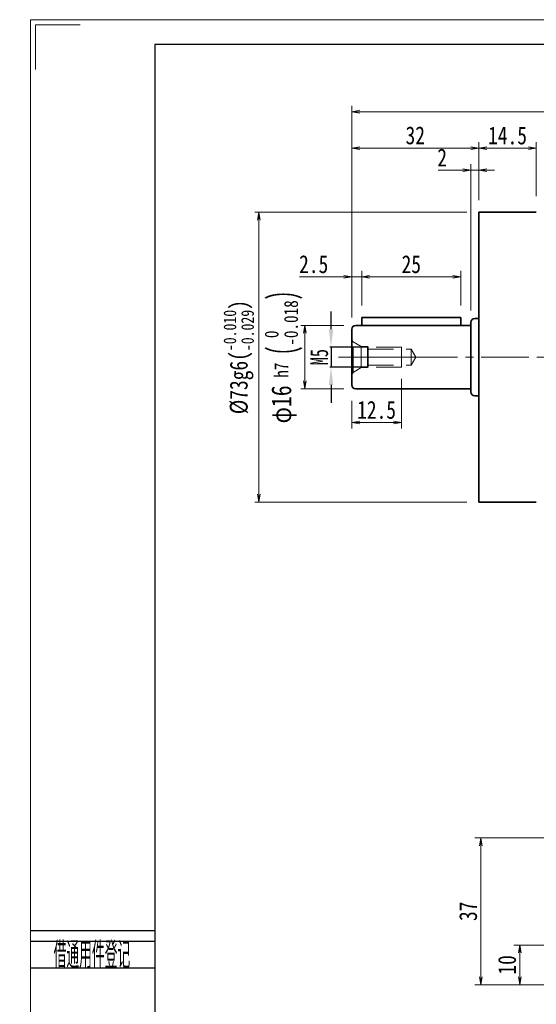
# Model space of a CAD drawing. Header units: millimetres. Extents: x -22 to 512, y -24 to 348.
# Tile 2 of 7: x -22 to 108, y 100 to 348. Entities that reach past the tile are written whole.
import ezdxf
from ezdxf.enums import TextEntityAlignment as Align

# ---------------------------------------------------------------- set-up
doc = ezdxf.new("R2010")
doc.units = ezdxf.units.MM
doc.linetypes.add('HIDDEN', pattern=[9.525, 6.35, -3.175])
doc.linetypes.add('点画线', pattern=[18, 12, -2, 2, -2])
doc.layers.add('2细线层', color=4, linetype='Continuous')
doc.layers.add('6文字层', color=3, linetype='Continuous')
for name, color, linetype, lineweight in [('中心线层', 1, '点画线', 18), ('图框_外框线', 7, 'Continuous', 18), ('尺寸线层', 3, 'Continuous', 18), ('粗实线层', 7, 'Continuous', 35)]:
    doc.layers.add(name, color=color, linetype=linetype, lineweight=lineweight)
doc.styles.add('PC_TEXTSTYLE', font='ISOCP.SHX', dxfattribs={"width": 0.707, "bigfont": 'GBCBIG.SHX'})
doc.styles.add('宋体', font='SimSun.ttf', dxfattribs={"width": 0.8})
doc.styles.add('标准', font='txt', dxfattribs={"width": 0.667})
doc.dimstyles.new('a4-1-1.5', dxfattribs={"dimtxt": 4.5, "dimasz": 4.5, "dimexe": 2.25, "dimexo": 0, "dimgap": 0.75, "dimtad": 1, "dimdec": 3, "dimdsep": 46, "dimtxsty": '标准', "dimblk": '_CAXARROW', "dimcen": 0, "dimdle": 6, "dimazin": 2, "dimtfac": 0.707107, "dimtdec": 3, "dimtix": 1, "dimtmove": 2, "dimatfit": 3, "dimfxl": 0, "dimfrac": 2, "dimtolj": 1, "dimtzin": 0, "dimarcsym": 0})
doc.dimstyles.new('A水平标注$0', dxfattribs={"dimtxt": 3.5, "dimasz": 2, "dimexe": 1.5, "dimexo": 3, "dimgap": 1.1, "dimtad": 1, "dimtoh": 1, "dimdec": 4, "dimdsep": 46, "dimtxsty": '宋体', "dimblk": 'OPEN', "dimcen": 3, "dimclrd": 3, "dimclre": 3, "dimclrt": 6, "dimadec": 0, "dimazin": 0, "dimtm": 1e-09, "dimtfac": 1, "dimtdec": 4, "dimtix": 1, "dimtmove": 0, "dimatfit": 3, "dimldrblk": 'OPEN', "dimfxl": 0, "dimlwd": 13, "dimlwe": 13, "dimarcsym": 0})
doc.dimstyles.new('D直径标注φ25', dxfattribs={"dimtxt": 3.5, "dimasz": 2, "dimexe": 1, "dimexo": 3, "dimtad": 1, "dimtoh": 1, "dimdec": 1, "dimdsep": 46, "dimtxsty": '宋体', "dimblk": 'OPEN', "dimcen": 3, "dimclrd": 3, "dimclre": 3, "dimclrt": 130, "dimadec": 0, "dimazin": 0, "dimtm": 1e-09, "dimtfac": 1, "dimtdec": 1, "dimtmove": 0, "dimatfit": 0, "dimldrblk": 'OPEN', "dimfxl": 0, "dimlwd": 13, "dimlwe": 13, "dimarcsym": 0})

# ---------------------------------------------------------------- blocks, each defined once
blk = doc.blocks.new('23343f')
at = {"layer": '中心线层', "linetype": '点画线', "lineweight": 18}
blk.add_line((17.47, 0), (-1.33, 0), dxfattribs=at)
at = {"layer": '粗实线层', "color": 6, "linetype": 'HIDDEN', "lineweight": 18}
for p, q in [((0, -4.4), (0, 4.4)), ((0, 4.4), (0.32, 3.85)), ((2.4, 2.65), (0.32, 3.85)), ((0.32, -3.85), (0.32, 3.85)), ((4, 2.65), (2.4, 2.65)), ((2.4, -2.65), (2.4, 2.65)), ((4.15, 2.5), (4, 2.65)), ((4, -2.65), (4, 2.65)), ((12.5, 2.5), (4.15, 2.5)), ((4.15, -2.5), (4.15, 2.5)), ((12.5, -2.5), (12.5, 2.5)), ((4.15, 2), (15, 2)), ((15, 2), (16.15, 0)), ((15, 2), (15, -2)), ((4.15, -2), (15, -2)), ((15, -2), (16.15, 0)), ((0, -4.4), (0.32, -3.85)), ((2.4, -2.65), (0.32, -3.85)), ((4, -2.65), (2.4, -2.65)), ((4.15, -2.5), (4, -2.65)), ((12.5, -2.5), (4.15, -2.5))]:
    blk.add_line(p, q, dxfattribs=at)
blk = doc.blocks.new('_CAXARROW')
blk.add_hatch(color=0).paths.add_polyline_path([(0, 0), (-1, 0.125), (-1, -0.125)], flags=0)
blk = doc.blocks.new('*D11')
at = {"layer": 'Defpoints', "color": 0, "transparency": 16777216}
for p in [(65.87, 265.43), (65.87, 260.43)]:
    blk.add_point(p, dxfattribs=at)
at = {"layer": '尺寸线层', "color": 0, "lineweight": -2, "transparency": 16777216}
for p, q in [((56.5, 269.93), (56.5, 274.43)), ((65.87, 265.43), (54.25, 265.43)), ((56.5, 265.43), (56.5, 260.43)), ((65.87, 260.43), (54.25, 260.43)), ((56.5, 255.93), (56.5, 251.43))]:
    blk.add_line(p, q, dxfattribs=at)
at = {"layer": '尺寸线层', "color": 0, "lineweight": -2, "transparency": 16777216, "xscale": 4.5, "yscale": 4.5, "zscale": 4.5}
for p, rotation in [((56.5, 265.43), 270), ((56.5, 260.43), 90)]:
    blk.add_blockref('_CAXARROW', p, dxfattribs=dict(at, rotation=rotation))
at = {"layer": '尺寸线层', "color": 0, "transparency": 16777216, "insert": (53.53, 262.93), "char_height": 4.5, "attachment_point": 5, "rotation": 90, "style": '标准', "bg_fill": 3, "box_fill_scale": 1.1, "bg_fill_color": 257, "bg_fill_transparency": 0}
blk.add_mtext('\\A1;M5', dxfattribs=at)
at = {"layer": 'Defpoints', "color": 0, "transparency": 16777216}
blk.add_point((56.5, 260.43), dxfattribs=at)
blk = doc.blocks.new('_Open')
at = {"color": 0, "linetype": 'ByBlock', "lineweight": -2}
for p, q in [((-1, 0.17), (0, 0)), ((-1, -0.17), (0, 0)), ((0, 0), (-1, 0))]:
    blk.add_line(p, q, dxfattribs=at)
blk = doc.blocks.new('*D12')
at = {"layer": 'Defpoints', "color": 0, "transparency": 16777216}
for p in [(74.22, 260.43), (61.72, 254.93), (74.22, 246.44)]:
    blk.add_point(p, dxfattribs=at)
at = {"layer": '尺寸线层', "color": 3, "lineweight": 13, "transparency": 16777216}
for p, q in [((74.22, 257.43), (74.22, 244.94)), ((61.72, 251.93), (61.72, 244.94)), ((63.72, 246.44), (72.22, 246.44))]:
    blk.add_line(p, q, dxfattribs=at)
at = {"layer": '尺寸线层', "color": 3, "lineweight": 13, "transparency": 16777216, "xscale": 2, "yscale": 2, "zscale": 2, "rotation": 180}
blk.add_blockref('_Open', (61.72, 246.44), dxfattribs=at)
at = {"layer": '尺寸线层', "color": 3, "lineweight": 13, "transparency": 16777216, "xscale": 2, "yscale": 2, "zscale": 2}
blk.add_blockref('_Open', (74.22, 246.44), dxfattribs=at)
at = {"layer": '尺寸线层', "color": 6, "transparency": 16777216, "insert": (67.97, 249.63), "char_height": 4.5, "attachment_point": 5, "style": '宋体', "bg_fill": 3, "box_fill_scale": 1.1, "bg_fill_color": 257, "bg_fill_transparency": 0}
blk.add_mtext('12.5', dxfattribs=at)
blk = doc.blocks.new('*D13')
at = {"layer": 'Defpoints', "color": 0, "transparency": 16777216}
for p in [(93.72, 299.43), (38.3, 226.43), (93.72, 226.43)]:
    blk.add_point(p, dxfattribs=at)
at = {"layer": '尺寸线层', "color": 3, "lineweight": 13, "transparency": 16777216}
for p, q in [((90.72, 299.43), (37.3, 299.43)), ((38.3, 297.43), (38.3, 228.43)), ((90.72, 226.43), (37.3, 226.43))]:
    blk.add_line(p, q, dxfattribs=at)
at = {"layer": '尺寸线层', "color": 3, "lineweight": 13, "transparency": 16777216, "xscale": 2, "yscale": 2, "zscale": 2}
for p, rotation in [((38.3, 299.43), 89.99999999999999), ((38.3, 226.43), 270)]:
    blk.add_blockref('_Open', p, dxfattribs=dict(at, rotation=rotation))
at = {"layer": '尺寸线层', "color": 130, "transparency": 16777216, "insert": (33.23, 262.93), "char_height": 4.5, "attachment_point": 5, "rotation": 90, "style": '宋体', "bg_fill": 3, "box_fill_scale": 1.1, "bg_fill_color": 257, "bg_fill_transparency": 0}
blk.add_mtext('{\\A1;\\A1;%%C73g6({\\H0.707107x;\\S-0.010^ -0.029;})}', dxfattribs=at)
blk = doc.blocks.new('*D14')
at = {"layer": 'Defpoints', "color": 0, "transparency": 16777216}
for p in [(61.72, 283.13), (64.22, 272.93), (61.72, 269.93)]:
    blk.add_point(p, dxfattribs=at)
at = {"layer": '尺寸线层', "color": 3, "lineweight": 13, "transparency": 16777216}
for p, q in [((48.56, 283.13), (56.7, 283.13)), ((56.7, 283.13), (59.72, 283.13)), ((61.72, 272.93), (61.72, 284.63)), ((64.22, 283.13), (61.72, 283.13)), ((64.22, 275.93), (64.22, 284.63)), ((66.22, 283.13), (68.22, 283.13))]:
    blk.add_line(p, q, dxfattribs=at)
at = {"layer": '尺寸线层', "color": 3, "lineweight": 13, "transparency": 16777216, "xscale": 2, "yscale": 2, "zscale": 2}
blk.add_blockref('_Open', (61.72, 283.13), dxfattribs=at)
at = {"layer": '尺寸线层', "color": 3, "lineweight": 13, "transparency": 16777216, "xscale": 2, "yscale": 2, "zscale": 2, "rotation": 180}
blk.add_blockref('_Open', (64.22, 283.13), dxfattribs=at)
at = {"layer": '尺寸线层', "color": 6, "transparency": 16777216, "insert": (52.13, 286.3), "char_height": 4.5, "attachment_point": 5, "style": '宋体', "bg_fill": 3, "box_fill_scale": 1.1, "bg_fill_color": 257, "bg_fill_transparency": 0}
blk.add_mtext('2.5', dxfattribs=at)
blk = doc.blocks.new('*D15')
at = {"layer": 'Defpoints', "color": 0, "transparency": 16777216}
for p in [(89.22, 283.13), (64.22, 272.93), (89.22, 272.93)]:
    blk.add_point(p, dxfattribs=at)
at = {"layer": '尺寸线层', "color": 3, "lineweight": 13, "transparency": 16777216}
for p, q in [((64.22, 275.93), (64.22, 284.63)), ((66.22, 283.13), (87.22, 283.13)), ((89.22, 275.93), (89.22, 284.63))]:
    blk.add_line(p, q, dxfattribs=at)
at = {"layer": '尺寸线层', "color": 3, "lineweight": 13, "transparency": 16777216, "xscale": 2, "yscale": 2, "zscale": 2, "rotation": 180}
blk.add_blockref('_Open', (64.22, 283.13), dxfattribs=at)
at = {"layer": '尺寸线层', "color": 3, "lineweight": 13, "transparency": 16777216, "xscale": 2, "yscale": 2, "zscale": 2}
blk.add_blockref('_Open', (89.22, 283.13), dxfattribs=at)
at = {"layer": '尺寸线层', "color": 6, "transparency": 16777216, "insert": (76.72, 286.3), "char_height": 4.5, "attachment_point": 5, "style": '宋体', "bg_fill": 3, "box_fill_scale": 1.1, "bg_fill_color": 257, "bg_fill_transparency": 0}
blk.add_mtext('25', dxfattribs=at)
blk = doc.blocks.new('*D17')
at = {"layer": 'Defpoints', "color": 0, "transparency": 16777216}
for p in [(93.72, 315.53), (108.22, 300.43), (93.72, 299.43)]:
    blk.add_point(p, dxfattribs=at)
at = {"layer": '尺寸线层', "color": 3, "lineweight": 13, "transparency": 16777216}
for p, q in [((93.72, 302.43), (93.72, 317.03)), ((106.22, 315.53), (95.72, 315.53)), ((108.22, 303.43), (108.22, 317.03))]:
    blk.add_line(p, q, dxfattribs=at)
at = {"layer": '尺寸线层', "color": 3, "lineweight": 13, "transparency": 16777216, "xscale": 2, "yscale": 2, "zscale": 2, "rotation": 180}
blk.add_blockref('_Open', (93.72, 315.53), dxfattribs=at)
at = {"layer": '尺寸线层', "color": 3, "lineweight": 13, "transparency": 16777216, "xscale": 2, "yscale": 2, "zscale": 2}
blk.add_blockref('_Open', (108.22, 315.53), dxfattribs=at)
at = {"layer": '尺寸线层', "color": 6, "transparency": 16777216, "insert": (100.97, 318.71), "char_height": 4.5, "attachment_point": 5, "style": '宋体', "bg_fill": 3, "box_fill_scale": 1.1, "bg_fill_color": 257, "bg_fill_transparency": 0}
blk.add_mtext('14.5', dxfattribs=at)
blk = doc.blocks.new('*D18')
at = {"layer": 'Defpoints', "color": 0, "transparency": 16777216}
for p in [(91.72, 310), (93.72, 299.43), (91.72, 271.68)]:
    blk.add_point(p, dxfattribs=at)
at = {"layer": '尺寸线层', "color": 3, "lineweight": 13, "transparency": 16777216}
for p, q in [((83.5, 310), (86.49, 310)), ((86.49, 310), (89.72, 310)), ((91.72, 274.68), (91.72, 311.5)), ((93.72, 310), (91.72, 310)), ((93.72, 302.43), (93.72, 311.5)), ((95.72, 310), (97.72, 310))]:
    blk.add_line(p, q, dxfattribs=at)
at = {"layer": '尺寸线层', "color": 3, "lineweight": 13, "transparency": 16777216, "xscale": 2, "yscale": 2, "zscale": 2}
blk.add_blockref('_Open', (91.72, 310), dxfattribs=at)
at = {"layer": '尺寸线层', "color": 3, "lineweight": 13, "transparency": 16777216, "xscale": 2, "yscale": 2, "zscale": 2, "rotation": 180}
blk.add_blockref('_Open', (93.72, 310), dxfattribs=at)
at = {"layer": '尺寸线层', "color": 6, "transparency": 16777216, "insert": (84.49, 313.17), "char_height": 4.5, "attachment_point": 5, "style": '宋体', "bg_fill": 3, "box_fill_scale": 1.1, "bg_fill_color": 257, "bg_fill_transparency": 0}
blk.add_mtext('2', dxfattribs=at)
blk = doc.blocks.new('*D19')
at = {"layer": 'Defpoints', "color": 0, "transparency": 16777216}
for p in [(61.72, 324.72), (61.72, 269.93), (199.72, 269.93)]:
    blk.add_point(p, dxfattribs=at)
at = {"layer": '尺寸线层', "color": 3, "lineweight": 13, "transparency": 16777216}
for p, q in [((61.72, 272.93), (61.72, 326.22)), ((197.72, 324.72), (63.72, 324.72)), ((199.72, 272.93), (199.72, 326.22))]:
    blk.add_line(p, q, dxfattribs=at)
at = {"layer": '尺寸线层', "color": 3, "lineweight": 13, "transparency": 16777216, "xscale": 2, "yscale": 2, "zscale": 2, "rotation": 180}
blk.add_blockref('_Open', (61.72, 324.72), dxfattribs=at)
at = {"layer": '尺寸线层', "color": 3, "lineweight": 13, "transparency": 16777216, "xscale": 2, "yscale": 2, "zscale": 2}
blk.add_blockref('_Open', (199.72, 324.72), dxfattribs=at)
at = {"layer": '尺寸线层', "color": 6, "transparency": 16777216, "insert": (130.72, 327.92), "char_height": 4.5, "attachment_point": 5, "style": '宋体', "bg_fill": 3, "box_fill_scale": 1.1, "bg_fill_color": 257, "bg_fill_transparency": 0}
blk.add_mtext('138', dxfattribs=at)
blk = doc.blocks.new('*D20')
at = {"layer": 'Defpoints', "color": 0, "transparency": 16777216}
for p in [(61.72, 315.53), (93.72, 299.43), (61.72, 269.93)]:
    blk.add_point(p, dxfattribs=at)
at = {"layer": '尺寸线层', "color": 3, "lineweight": 13, "transparency": 16777216}
for p, q in [((61.72, 272.93), (61.72, 317.03)), ((91.72, 315.53), (63.72, 315.53)), ((93.72, 302.43), (93.72, 317.03))]:
    blk.add_line(p, q, dxfattribs=at)
at = {"layer": '尺寸线层', "color": 3, "lineweight": 13, "transparency": 16777216, "xscale": 2, "yscale": 2, "zscale": 2, "rotation": 180}
blk.add_blockref('_Open', (61.72, 315.53), dxfattribs=at)
at = {"layer": '尺寸线层', "color": 3, "lineweight": 13, "transparency": 16777216, "xscale": 2, "yscale": 2, "zscale": 2}
blk.add_blockref('_Open', (93.72, 315.53), dxfattribs=at)
at = {"layer": '尺寸线层', "color": 6, "transparency": 16777216, "insert": (77.72, 318.73), "char_height": 4.5, "attachment_point": 5, "style": '宋体', "bg_fill": 3, "box_fill_scale": 1.1, "bg_fill_color": 257, "bg_fill_transparency": 0}
blk.add_mtext('32', dxfattribs=at)
blk = doc.blocks.new('*D39')
at = {"layer": 'Defpoints', "color": 0, "transparency": 16777216}
for p in [(120.72, 114.93), (104.07, 104.93), (115.92, 104.93)]:
    blk.add_point(p, dxfattribs=at)
at = {"layer": '尺寸线层', "color": 3, "lineweight": 13, "transparency": 16777216}
for p, q in [((117.72, 114.93), (102.57, 114.93)), ((104.07, 112.93), (104.07, 106.93)), ((112.92, 104.93), (102.57, 104.93))]:
    blk.add_line(p, q, dxfattribs=at)
at = {"layer": '尺寸线层', "color": 3, "lineweight": 13, "transparency": 16777216, "xscale": 2, "yscale": 2, "zscale": 2}
for p, rotation in [((104.07, 114.93), 90), ((104.07, 104.93), 270)]:
    blk.add_blockref('_Open', p, dxfattribs=dict(at, rotation=rotation))
at = {"layer": '尺寸线层', "color": 6, "transparency": 16777216, "insert": (100.87, 109.93), "char_height": 4.5, "attachment_point": 5, "rotation": 90, "style": '宋体', "bg_fill": 3, "box_fill_scale": 1.1, "bg_fill_color": 257, "bg_fill_transparency": 0}
blk.add_mtext('10', dxfattribs=at)
blk = doc.blocks.new('*D40')
at = {"layer": 'Defpoints', "color": 0, "transparency": 16777216}
for p in [(138.72, 141.93), (94.26, 104.93), (115.92, 104.93)]:
    blk.add_point(p, dxfattribs=at)
at = {"layer": '尺寸线层', "color": 3, "lineweight": 13, "transparency": 16777216}
for p, q in [((135.72, 141.93), (92.76, 141.93)), ((94.26, 139.93), (94.26, 106.93)), ((112.92, 104.93), (92.76, 104.93))]:
    blk.add_line(p, q, dxfattribs=at)
at = {"layer": '尺寸线层', "color": 3, "lineweight": 13, "transparency": 16777216, "xscale": 2, "yscale": 2, "zscale": 2}
for p, rotation in [((94.26, 141.93), 90), ((94.26, 104.93), 270)]:
    blk.add_blockref('_Open', p, dxfattribs=dict(at, rotation=rotation))
at = {"layer": '尺寸线层', "color": 6, "transparency": 16777216, "insert": (91.06, 123.43), "char_height": 4.5, "attachment_point": 5, "rotation": 90, "style": '宋体', "bg_fill": 3, "box_fill_scale": 1.1, "bg_fill_color": 257, "bg_fill_transparency": 0}
blk.add_mtext('37', dxfattribs=at)
blk = doc.blocks.new('*D42')
at = {"color": 3, "lineweight": 13, "transparency": 16777216}
for p, q in [((59.72, 270.93), (48.88, 270.93)), ((49.88, 268.93), (49.88, 256.93)), ((59.72, 254.93), (48.88, 254.93))]:
    blk.add_line(p, q, dxfattribs=at)
at = {"layer": 'Defpoints', "color": 0, "transparency": 16777216}
for p in [(62.72, 270.93), (62.72, 254.93)]:
    blk.add_point(p, dxfattribs=at)
at = {"color": 3, "lineweight": 13, "transparency": 16777216, "xscale": 2, "yscale": 2, "zscale": 2}
for p, rotation in [((49.88, 270.93), 90), ((49.88, 254.93), 270)]:
    blk.add_blockref('_Open', p, dxfattribs=dict(at, rotation=rotation))
at = {"color": 130, "transparency": 16777216, "insert": (44.55, 262.93), "char_height": 5, "attachment_point": 5, "rotation": 90, "style": '宋体', "bg_fill": 3, "box_fill_scale": 1.1, "bg_fill_color": 257, "bg_fill_transparency": 0}
blk.add_mtext('{\\A1;φ16{}{{\\H0.7x;\\C2; h7 {\\H2x;\\W0.5;(}\\S 0^ -0.018;{\\H2x;\\W0.5;)}}}}', dxfattribs=at)
at = {"layer": 'Defpoints', "color": 0, "transparency": 16777216}
blk.add_point((49.88, 254.93), dxfattribs=at)

msp = doc.modelspace()

# ---------------------------------------------------------------- linework, layer by layer
at = {"layer": '2细线层'}
for p, q in [((-19.27282, 118.56049), (12.11815, 118.56049)), ((-19.27282, 115.87883), (12.11815, 115.87883)), ((-19.27282, 109.17468), (12.11815, 109.17468))]:
    msp.add_line(p, q, dxfattribs=at)
at = {"layer": '中心线层'}
msp.add_line((58.35796, 262.92896), (204.48861, 262.92896), dxfattribs=at)
at = {"layer": '图框_外框线', "color": 3}
msp.add_lwpolyline([(-17.97068, 335.33966), (-17.97068, 346.62297), (-6.68737, 346.62297)], dxfattribs=at)
at = {"layer": '粗实线层'}
for p, q in [((108.22358, 299.42896), (93.72358, 299.42896)), ((93.72358, 299.42896), (93.72358, 226.42896)), ((92.72358, 272.67896), (93.72358, 272.67896)), ((62.72358, 270.92896), (91.72358, 270.92896)), ((91.72358, 271.67896), (91.72358, 254.17896)), ((61.72358, 269.92896), (61.72358, 255.92896)), ((62.72358, 254.92896), (91.72358, 254.92896)), ((92.72358, 253.17896), (93.72358, 253.17896)), ((108.22358, 226.42896), (93.72358, 226.42896))]:
    msp.add_line(p, q, dxfattribs=at)
for centre, start, end in [((92.72358, 271.67896), 90, 180), ((62.72358, 269.92896), 90, 180), ((62.72358, 255.92896), 180, 270), ((92.72358, 254.17896), 180, 270)]:
    msp.add_arc(centre, 1, start, end, dxfattribs=at)

# ---------------------------------------------------------------- block references
msp.add_blockref('23343f', (61.72358, 262.92896), dxfattribs=at)

# ---------------------------------------------------------------- texts
at = {"layer": '6文字层', "color": 3, "style": 'PC_TEXTSTYLE', "width": 0.667}
msp.add_text('借通用件登记', height=6.704148, dxfattribs=at).set_placement((-3.74756, 112.70453), align=Align.MIDDLE)

# ---------------------------------------------------------------- next in the draw order: dimensions: what is measured, and where the dimension line sits
at = {"layer": '尺寸线层'}
dim = msp.add_linear_dim(base=(56.50053, 260.42896), p1=(65.87358, 265.42896), p2=(65.87358, 260.42896), angle=270, dimstyle='a4-1-1.5', override={"dimpost": 'M<>', "dimsah": 1, "dimtfill": 1, "dimtzin": 0}, dxfattribs=at)
dim.commit()
dim.dimension.update_dxf_attribs({"geometry": '*D11', "text_midpoint": (53.52625, 262.92896)})

# ---------------------------------------------------------------- next in the draw order: dimensions: what is measured, and where the dimension line sits
dim = msp.add_linear_dim(base=(74.22358, 246.44378), p1=(61.72358, 254.92896), p2=(74.22358, 260.42896), dimstyle='A水平标注$0', override={"dimtxt": 4.5, "dimgap": 1, "dimblk": 'Open', "dimtfill": 1, "dimtfillclr": 256}, dxfattribs=at)
dim.commit()
dim.dimension.update_dxf_attribs({"geometry": '*D12', "text_midpoint": (67.97358, 249.63093)})

# ---------------------------------------------------------------- next in the draw order: dimensions: what is measured, and where the dimension line sits
dim = msp.add_linear_dim(base=(38.29573, 226.42896), p1=(93.72358, 299.42896), p2=(93.72358, 226.42896), angle=270, text='{\\A1;\\A1;%%C73g6({\\H0.707107x;\\S-0.010^ -0.029;})}', dimstyle='D直径标注φ25', override={"dimtxt": 4.5, "dimgap": 1, "dimpost": 'φ<>', "dimtp": -0.01, "dimtm": 0.029, "dimtdec": 3, "dimtzin": 8}, dxfattribs=at)
dim.commit()
dim.dimension.update_dxf_attribs({"geometry": '*D13', "text_midpoint": (33.22715, 262.92896)})

# ---------------------------------------------------------------- next in the draw order: linework, layer by layer
at = {"layer": '粗实线层'}
for p, q in [((64.22358, 270.92896), (64.22358, 272.92896)), ((64.22358, 272.92896), (89.22358, 272.92896)), ((89.22358, 272.92896), (89.22358, 270.92896))]:
    msp.add_line(p, q, dxfattribs=at)

# ---------------------------------------------------------------- next in the draw order: dimensions: what is measured, and where the dimension line sits
at = {"layer": '尺寸线层'}
dim = msp.add_linear_dim(base=(93.72358, 315.5258), p1=(108.22358, 300.42896), p2=(93.72358, 299.42896), dimstyle='A水平标注$0', override={"dimtxt": 4.5, "dimgap": 1, "dimblk": 'Open', "dimtfill": 1, "dimtfillclr": 256}, dxfattribs=at)
dim.commit()
dim.dimension.update_dxf_attribs({"geometry": '*D17', "text_midpoint": (100.97358, 318.71296)})

# ---------------------------------------------------------------- next in the draw order: dimensions: what is measured, and where the dimension line sits
dim = msp.add_linear_dim(base=(61.72358, 283.12577), p1=(64.22358, 272.92896), p2=(61.72358, 269.92896), dimstyle='A水平标注$0', override={"dimtxt": 4.5, "dimgap": 1, "dimblk": 'Open', "dimtfill": 1, "dimtfillclr": 256}, dxfattribs=at)
dim.commit()
dim.dimension.update_dxf_attribs({"geometry": '*D14', "text_midpoint": (52.1326, 283.12577), "dimtype": 160})

# ---------------------------------------------------------------- next in the draw order: dimensions: what is measured, and where the dimension line sits
dim = msp.add_linear_dim(base=(89.22358, 283.12577), p1=(64.22358, 272.92896), p2=(89.22358, 272.92896), dimstyle='A水平标注$0', override={"dimtxt": 4.5, "dimgap": 1, "dimblk": 'Open', "dimtfill": 1, "dimtfillclr": 256}, dxfattribs=at)
dim.commit()
dim.dimension.update_dxf_attribs({"geometry": '*D15', "text_midpoint": (76.72358, 286.30035)})

# ---------------------------------------------------------------- next in the draw order: dimensions: what is measured, and where the dimension line sits
dim = msp.add_linear_dim(base=(91.72358, 309.99644), p1=(93.72358, 299.42896), p2=(91.72358, 271.67896), dimstyle='A水平标注$0', override={"dimtxt": 4.5, "dimgap": 1, "dimblk": 'Open', "dimtfill": 1, "dimtfillclr": 256}, dxfattribs=at)
dim.commit()
dim.dimension.update_dxf_attribs({"geometry": '*D18', "text_midpoint": (84.49355, 309.99644), "dimtype": 160})

# ---------------------------------------------------------------- next in the draw order: dimensions: what is measured, and where the dimension line sits
dim = msp.add_linear_dim(base=(61.72358, 324.72095), p1=(199.72358, 269.92896), p2=(61.72358, 269.92896), dimstyle='A水平标注$0', override={"dimtxt": 4.5, "dimgap": 1, "dimblk": 'Open', "dimtfill": 1, "dimtfillclr": 256}, dxfattribs=at)
dim.commit()
dim.dimension.update_dxf_attribs({"geometry": '*D19', "text_midpoint": (130.72358, 327.92067)})

# ---------------------------------------------------------------- next in the draw order: dimensions: what is measured, and where the dimension line sits
dim = msp.add_linear_dim(base=(61.72358, 315.5258), p1=(93.72358, 299.42896), p2=(61.72358, 269.92896), dimstyle='A水平标注$0', override={"dimtxt": 4.5, "dimgap": 1, "dimblk": 'Open', "dimtfill": 1, "dimtfillclr": 256}, dxfattribs=at)
dim.commit()
dim.dimension.update_dxf_attribs({"geometry": '*D20', "text_midpoint": (77.72358, 318.72552)})

# ---------------------------------------------------------------- next in the draw order: linework, layer by layer
at = {"layer": '图框_外框线', "color": 3}
msp.add_lwpolyline([(-19.22439, -24.47264), (507.3302, -24.47264), (507.3302, 347.87667), (-19.22439, 347.87667)], close=True, dxfattribs=at)
at = {"layer": '图框_外框线', "color": 3, "lineweight": 25}
msp.add_lwpolyline([(12.11815, -18.20413), (501.06169, -18.20413), (501.06169, 341.60817), (12.11815, 341.60817)], close=True, dxfattribs=at)

# ---------------------------------------------------------------- next in the draw order: dimensions: what is measured, and where the dimension line sits
dim = msp.add_linear_dim(base=(49.88353, 254.92896), p1=(62.72358, 270.92896), p2=(62.72358, 254.92896), angle=90, text='{\\A1;φ<>{}{{\\H0.7x;\\C2; h7 {\\H2x;\\W0.5;(}\\S 0^ -0.018;{\\H2x;\\W0.5;)}}}}', dimstyle='D直径标注φ25', override={"dimtxt": 5, "dimgap": 0.625, "dimtad": 1, "dimjust": 0, "dimdec": 1, "dimlfac": 1, "dimpost": '<>', "dimse1": 0, "dimse2": 0, "dimsd1": 0, "dimsd2": 0, "dimtol": 0, "dimlim": 0, "dimtp": 0, "dimtm": 0.018, "dimtdec": 4, "dimtofl": 1, "dimtvp": 0.1})
dim.commit()
dim.dimension.update_dxf_attribs({"geometry": '*D42', "text_midpoint": (49.88353, 262.92896), "dimtype": 160})
at = {"layer": '尺寸线层'}
dim = msp.add_linear_dim(base=(104.07359, 104.92896), p1=(120.72358, 114.92896), p2=(115.92358, 104.92896), angle=90, dimstyle='A水平标注$0', override={"dimtxt": 4.5, "dimgap": 1, "dimblk": 'Open', "dimtfill": 1, "dimtfillclr": 256}, dxfattribs=at)
dim.commit()
dim.dimension.update_dxf_attribs({"geometry": '*D39', "text_midpoint": (104.07359, 109.92896), "dimtype": 160})

# ---------------------------------------------------------------- next in the draw order: dimensions: what is measured, and where the dimension line sits
dim = msp.add_linear_dim(base=(94.25761, 104.92896), p1=(138.72358, 141.92896), p2=(115.92358, 104.92896), angle=90, dimstyle='A水平标注$0', override={"dimtxt": 4.5, "dimgap": 1, "dimblk": 'Open', "dimtfill": 1, "dimtfillclr": 256}, dxfattribs=at)
dim.commit()
dim.dimension.update_dxf_attribs({"geometry": '*D40', "text_midpoint": (94.25761, 123.42896), "dimtype": 160})

doc.saveas('drawing.dxf')
